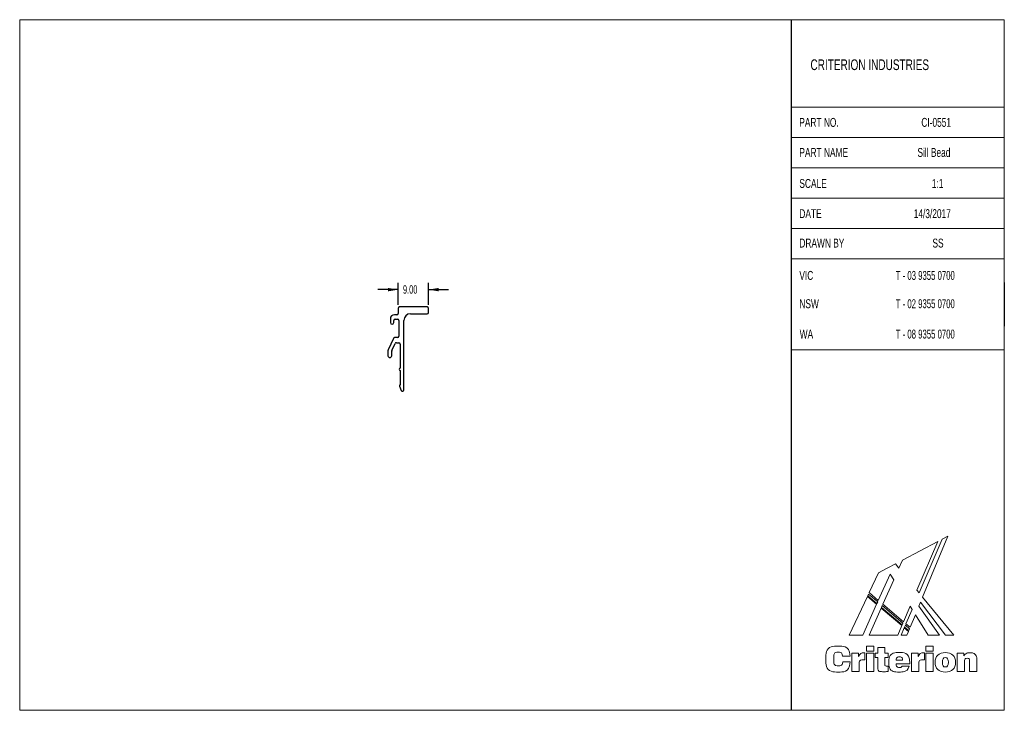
# Model space of a CAD drawing. Header units: millimetres. Extents: x 2 to 295, y 2 to 208.
import ezdxf

# ---------------------------------------------------------------- set-up
doc = ezdxf.new("R2010")
doc.units = ezdxf.units.MM
doc.layers.add('LAYER_1', color=7, linetype='Continuous')
doc.styles.add('SLDTEXTSTYLE0', font='TXT', dxfattribs={"width": 0.7})
doc.styles.add('SLDTEXTSTYLE1', font='TXT', dxfattribs={"width": 0.65})
doc.styles.add('SLDTEXTSTYLE2', font='TXT', dxfattribs={"width": 0.605})
doc.dimstyles.new('SLDDIMSTYLE0', dxfattribs={"dimtxt": 2.5, "dimasz": 3, "dimexe": 0, "dimexo": 0.0625, "dimtad": 0, "dimtih": 1, "dimtoh": 1, "dimrnd": 1e-09, "dimzin": 4, "dimdsep": 46, "dimtxsty": 'SLDTEXTSTYLE2', "dimsah": 1, "dimcen": 0.09, "dimadec": 0, "dimazin": 1, "dimtfac": 1, "dimtmove": 0, "dimatfit": 0, "dimfxl": 1, "dimfrac": 2, "dimtolj": 1, "dimtzin": 12, "dimarcsym": 0})

# ---------------------------------------------------------------- blocks, each defined once
blk = doc.blocks.new('Block2_1')
at = {"color": 250, "linetype": 'Continuous', "lineweight": 18, "true_color": 0x191924}
for p, q in [((33.25, 38.78), (22.77, 33.23)), ((33.25, 38.78), (22.77, 33.23)), ((27.07, 24.3), (33.25, 38.78)), ((27.07, 24.3), (33.25, 38.78)), ((34.56, 39.46), (27.73, 23.5)), ((34.56, 39.46), (27.73, 23.5)), ((28.74, 22.26), (36.18, 40.32)), ((28.74, 22.26), (36.18, 40.32)), ((36.18, 40.32), (34.56, 39.46)), ((36.18, 40.32), (34.56, 39.46)), ((22.77, 33.23), (21.71, 30.84)), ((22.77, 33.23), (21.71, 30.84)), ((15.65, 29.46), (12.9, 23.57)), ((15.65, 29.46), (12.9, 23.57)), ((18.04, 30.73), (15.65, 29.46)), ((18.04, 30.73), (15.65, 29.46)), ((19.25, 31.37), (18.04, 30.73)), ((19.25, 31.37), (18.04, 30.73)), ((19.91, 31.72), (19.25, 31.37)), ((19.91, 31.72), (19.25, 31.37)), ((19.25, 31.37), (19.25, 31.37)), ((19.25, 31.37), (19.25, 31.37)), ((20.66, 32.12), (19.91, 31.72)), ((20.66, 32.12), (19.91, 31.72)), ((21.71, 30.84), (20.66, 32.12)), ((21.71, 30.84), (20.66, 32.12)), ((15.6, 21.29), (19.07, 29.08)), ((15.6, 21.29), (19.07, 29.08)), ((20.16, 27.34), (16.96, 20.14)), ((20.16, 27.34), (16.96, 20.14)), ((19.07, 29.08), (20.16, 27.34)), ((19.07, 29.08), (20.16, 27.34)), ((12.9, 23.57), (15.6, 21.29)), ((12.9, 23.57), (15.6, 21.29)), ((27.73, 23.5), (27.07, 24.3)), ((27.73, 23.5), (27.07, 24.3)), ((12.37, 22.43), (7, 10.92)), ((12.37, 22.43), (7, 10.92)), ((15.08, 20.13), (12.37, 22.43)), ((15.08, 20.13), (12.37, 22.43)), ((12.72, 23.17), (12.47, 22.64)), ((12.72, 23.17), (12.47, 22.64)), ((12.47, 22.64), (15.18, 20.35)), ((12.47, 22.64), (15.18, 20.35)), ((15.42, 20.88), (12.72, 23.17)), ((15.42, 20.88), (12.72, 23.17)), ((15.18, 20.35), (15.42, 20.88)), ((15.18, 20.35), (15.42, 20.88)), ((27.64, 19.57), (28.13, 20.75)), ((27.64, 19.57), (28.13, 20.75)), ((28.13, 20.75), (35.5, 10.92)), ((28.13, 20.75), (35.5, 10.92)), ((38.03, 10.92), (28.74, 22.26)), ((38.03, 10.92), (28.74, 22.26)), ((10.98, 10.92), (15.08, 20.13)), ((10.98, 10.92), (15.08, 20.13)), ((16.44, 18.98), (12.86, 10.92)), ((16.44, 18.98), (12.86, 10.92)), ((22.57, 13.79), (16.44, 18.98)), ((22.57, 13.79), (16.44, 18.98)), ((16.78, 19.73), (16.54, 19.2)), ((16.78, 19.73), (16.54, 19.2)), ((16.54, 19.2), (22.67, 14.01)), ((16.54, 19.2), (22.67, 14.01)), ((22.9, 14.55), (16.78, 19.73)), ((22.9, 14.55), (16.78, 19.73)), ((16.96, 20.14), (23.07, 14.95)), ((16.96, 20.14), (23.07, 14.95)), ((23.07, 14.95), (25.03, 19.53)), ((23.07, 14.95), (25.03, 19.53)), ((25.62, 18.58), (23.81, 14.34)), ((25.62, 18.58), (23.81, 14.34)), ((25.03, 19.53), (25.62, 18.58)), ((25.03, 19.53), (25.62, 18.58)), ((33.78, 10.92), (27.64, 19.57)), ((33.78, 10.92), (27.64, 19.57)), ((25.06, 13.29), (26.59, 17.03)), ((25.06, 13.29), (26.59, 17.03)), ((26.59, 17.03), (30.4, 10.92)), ((26.59, 17.03), (30.4, 10.92)), ((21.35, 10.92), (22.57, 13.79)), ((21.35, 10.92), (22.57, 13.79)), ((23.3, 13.15), (22.35, 10.92)), ((23.3, 13.15), (22.35, 10.92)), ((22.67, 14.01), (22.9, 14.55)), ((22.67, 14.01), (22.9, 14.55)), ((24.56, 12.08), (23.3, 13.15)), ((24.56, 12.08), (23.3, 13.15)), ((23.63, 13.93), (23.4, 13.37)), ((23.63, 13.93), (23.4, 13.37)), ((23.4, 13.37), (24.65, 12.31)), ((23.4, 13.37), (24.65, 12.31)), ((24.88, 12.87), (23.63, 13.93)), ((24.88, 12.87), (23.63, 13.93)), ((23.81, 14.34), (25.06, 13.29)), ((23.81, 14.34), (25.06, 13.29)), ((24.08, 10.92), (24.56, 12.08)), ((24.08, 10.92), (24.56, 12.08)), ((24.65, 12.31), (24.88, 12.87)), ((24.65, 12.31), (24.88, 12.87)), ((7, 10.92), (10.98, 10.92)), ((7, 10.92), (10.98, 10.92)), ((12.86, 10.92), (21.35, 10.92)), ((12.86, 10.92), (21.35, 10.92)), ((22.35, 10.92), (24.08, 10.92)), ((22.35, 10.92), (24.08, 10.92)), ((30.4, 10.92), (33.78, 10.92)), ((30.4, 10.92), (33.78, 10.92)), ((35.5, 10.92), (38.03, 10.92)), ((35.5, 10.92), (38.03, 10.92)), ((12.07, 7.71), (14.23, 7.71)), ((12.07, 6.16), (12.07, 7.71)), ((14.23, 6.16), (12.07, 6.16)), ((14.23, 7.71), (14.23, 6.16)), ((15.41, 5.61), (15.41, 7.28)), ((15.41, 7.28), (17.54, 7.28)), ((17.54, 7.28), (17.54, 5.61)), ((29.72, 7.71), (31.89, 7.71)), ((29.72, 6.16), (29.72, 7.71)), ((31.89, 6.16), (29.72, 6.16)), ((31.89, 7.71), (31.89, 6.16)), ((7.25, 4.75), (5, 4.75)), ((5.06, 3.04), (7.29, 3.04)), ((7.77, 5.61), (9.75, 5.61)), ((7.77, 0.2), (7.77, 5.61)), ((9.75, 5.61), (9.75, 4.62)), ((11.43, 5.75), (11.63, 5.75)), ((11.63, 5.75), (11.63, 3.6)), ((12.07, 5.61), (14.23, 5.61)), ((12.07, 0.2), (12.07, 5.61)), ((14.23, 5.61), (14.23, 0.2)), ((14.64, 4.37), (14.64, 5.61)), ((14.64, 5.61), (15.41, 5.61)), ((15.41, 4.37), (14.64, 4.37)), ((15.41, 1.66), (15.41, 4.37)), ((17.54, 5.61), (18.55, 5.61)), ((18.55, 4.37), (17.54, 4.37)), ((17.54, 4.37), (17.54, 2.21)), ((18.55, 5.61), (18.55, 4.37)), ((20.89, 3.51), (22.81, 3.51)), ((25.43, 5.61), (27.41, 5.61)), ((25.43, 0.2), (25.43, 5.61)), ((27.41, 5.61), (27.41, 4.62)), ((29.09, 5.75), (29.28, 5.75)), ((29.28, 5.75), (29.28, 3.6)), ((29.72, 5.61), (31.89, 5.61)), ((29.72, 0.2), (29.72, 5.61)), ((31.89, 5.61), (31.89, 0.2)), ((39.01, 5.61), (40.96, 5.61)), ((39.01, 0.2), (39.01, 5.61)), ((40.96, 5.61), (40.96, 4.82)), ((41.16, 2.99), (41.16, 0.2)), ((42.69, 0.2), (42.69, 3)), ((44.84, 3.01), (44.84, 0.2)), ((9.93, 0.2), (7.77, 0.2)), ((9.93, 2.42), (9.93, 0.2)), ((14.23, 0.2), (12.07, 0.2)), ((18.57, 1.72), (18.57, 0.16)), ((24.93, 2.43), (20.89, 2.43)), ((22.7, 1.8), (24.75, 1.8)), ((24.93, 2.56), (24.93, 2.43)), ((27.58, 0.2), (25.43, 0.2)), ((27.58, 2.42), (27.58, 0.2)), ((31.89, 0.2), (29.72, 0.2)), ((41.16, 0.2), (39.01, 0.2)), ((44.84, 0.2), (42.69, 0.2))]:
    blk.add_line(p, q, dxfattribs=at)
for points in [[(7.29, 3.04), (7.16, 1.12), (5.89, 0), (3.78, 0), (1.43, 0), (0, 1.48), (0, 3.86), (0, 6.25), (1.44, 7.72), (3.73, 7.72), (5.85, 7.72), (7.11, 6.65), (7.25, 4.75)], [(5, 4.75), (4.93, 5.5), (4.51, 5.88), (3.76, 5.88), (2.83, 5.88), (2.37, 5.21), (2.37, 3.86), (2.37, 2.52), (2.87, 1.83), (3.82, 1.83), (4.54, 1.83), (4.99, 2.26), (5.06, 3.04)], [(9.75, 4.62), (10.04, 5.42), (10.56, 5.75), (11.43, 5.75)], [(11.63, 3.6), (11.47, 3.62), (11.32, 3.63), (11.19, 3.63), (10.32, 3.63), (9.93, 3.26), (9.93, 2.42)], [(24.75, 1.8), (24.46, 0.63), (23.44, 0.01), (21.77, 0.01), (19.9, 0.01), (18.74, 1.14), (18.74, 2.86), (18.74, 4.67), (19.93, 5.8), (21.85, 5.8), (23.76, 5.8), (24.93, 4.6), (24.93, 2.56)], [(22.81, 3.51), (22.77, 4.18), (22.44, 4.52), (21.83, 4.52), (21.27, 4.52), (20.92, 4.15), (20.89, 3.51)], [(27.41, 4.62), (27.7, 5.42), (28.21, 5.75), (29.09, 5.75)], [(29.28, 3.6), (29.12, 3.62), (28.98, 3.63), (28.85, 3.63), (27.98, 3.63), (27.58, 3.26), (27.58, 2.42)], [(40.96, 4.82), (41.46, 5.45), (42.07, 5.75), (42.86, 5.75), (43.52, 5.75), (44.04, 5.53), (44.39, 5.1), (44.81, 4.6), (44.84, 3.95), (44.84, 3.01)], [(42.69, 3), (42.69, 3.75), (42.55, 4.08), (41.96, 4.08), (41.42, 4.08), (41.16, 3.73), (41.16, 2.99)], [(18.57, 0.16), (18.1, 0.13), (17.65, 0.11), (17.24, 0.11), (15.9, 0.11), (15.41, 0.49), (15.41, 1.66)], [(17.54, 2.21), (17.54, 1.82), (17.75, 1.71), (18.27, 1.71)], [(18.27, 1.71), (18.36, 1.71), (18.46, 1.71), (18.57, 1.72)], [(20.89, 2.43), (20.92, 1.74), (21.27, 1.35), (21.89, 1.35), (22.31, 1.35), (22.59, 1.52), (22.7, 1.8)]]:
    blk.add_open_spline(points, degree=3, dxfattribs=at)
for points, knots in [([(35.48, 0.01), (33.57, 0.01), (32.42, 1.12), (32.42, 2.91), (32.42, 4.7), (33.57, 5.8), (35.48, 5.8)], [2, 2, 2, 2, 3, 3, 3, 4, 4, 4, 4]), ([(35.48, 4.31), (34.82, 4.31), (34.59, 3.87), (34.59, 2.91), (34.59, 1.95), (34.82, 1.51), (35.48, 1.51)], [2, 2, 2, 2, 3, 3, 3, 4, 4, 4, 4]), ([(35.48, 5.8), (37.38, 5.8), (38.53, 4.7), (38.53, 2.91), (38.53, 1.12), (37.38, 0.01), (35.48, 0.01)], [0, 0, 0, 0, 1, 1, 1, 2, 2, 2, 2]), ([(35.48, 1.51), (36.13, 1.51), (36.37, 1.95), (36.37, 2.91), (36.37, 3.87), (36.13, 4.31), (35.48, 4.31)], [0, 0, 0, 0, 1, 1, 1, 2, 2, 2, 2])]:
    blk.add_open_spline(points, degree=3, knots=knots, dxfattribs=at)
blk = doc.blocks.new('_D')
at = {"layer": 'LAYER_1', "color": 1}
for p, q in [((114.72, 122.82), (114.72, 129.37)), ((123.72, 122.82), (123.72, 129.37)), ((114.72, 127.37), (108.72, 127.37)), ((123.72, 127.37), (129.72, 127.37))]:
    blk.add_line(p, q, dxfattribs=at)
for points in [[(114.72, 127.37), (111.72, 127.87), (111.72, 126.87)], [(123.72, 127.37), (126.72, 126.87), (126.72, 127.87)]]:
    blk.add_solid(points, dxfattribs=at)
at = {"layer": 'LAYER_1', "color": 1, "insert": (116.17, 128.67), "char_height": 2.5, "attachment_point": 1, "style": 'SLDTEXTSTYLE2'}
blk.add_mtext('9.00', dxfattribs=at)

msp = doc.modelspace()

# ---------------------------------------------------------------- linework, layer by layer
at = {"color": 7, "linetype": 'Continuous', "lineweight": 18}
for p, q in [((2.5, 207.5), (294.51, 207.5)), ((2.5, 207.5), (2.5, 2.5)), ((294.51, 207.5), (294.51, 2.5)), ((231.292, 181.5), (294.51, 181.5)), ((231.292, 172.5), (294.51, 172.5)), ((231.292, 163.5), (294.51, 163.5)), ((231.292, 154.5), (294.51, 154.5)), ((231.292, 145.5), (294.51, 145.5)), ((231.292, 136.5), (294.51, 136.5)), ((294.51, 116.5), (294.51, 103.5)), ((231.292, 109.5), (294.51, 109.5)), ((2.5, 2.5), (294.51, 2.5))]:
    msp.add_line(p, q, dxfattribs=at)
at = {"color": 7, "linetype": 'Continuous', "lineweight": 25}
for p, q in [((114.323, 119.917), (113.623, 119.917)), ((114.723, 121.817), (114.723, 120.317)), ((123.319, 122.217), (115.123, 122.217)), ((118.419, 120.217), (123.319, 120.217)), ((123.719, 120.617), (123.719, 121.817)), ((112.423, 118.717), (112.423, 117.617)), ((113.423, 117.617), (113.423, 118.217)), ((113.823, 118.617), (114.527, 118.617)), ((114.927, 118.217), (114.927, 113.517)), ((116.419, 97.617), (116.419, 118.217)), ((113.333, 112.886), (111.761, 109.514)), ((112.861, 109.27), (113.847, 111.386)), ((114.527, 113.117), (113.695, 113.117)), ((114.21, 111.617), (114.919, 111.617)), ((115.319, 111.217), (115.319, 104.104)), ((111.723, 109.345), (111.723, 107.767)), ((112.823, 107.767), (112.823, 109.101)), ((115.319, 103.33), (115.319, 99.176)), ((115.15, 98.677), (115.65, 97.464))]:
    msp.add_line(p, q, dxfattribs=at)
for centre, radius, start, end in [((113.623, 118.717), 1.2, 90, 180), ((114.323, 120.317), 0.4, 270, 0), ((115.123, 121.817), 0.4, 90, 180), ((118.419, 118.217), 2, 90, 180), ((123.319, 121.817), 0.4, 0, 90), ((123.319, 120.617), 0.4, 270, 0), ((112.923, 117.617), 0.5, 180, 0), ((113.823, 118.217), 0.4, 90, 180), ((114.527, 118.217), 0.4, 0, 90), ((113.695, 112.717), 0.4, 90.0002, 155), ((114.21, 111.217), 0.4, 90, 155), ((114.527, 113.517), 0.4, 270, 0), ((114.919, 111.217), 0.4, 0, 90), ((112.123, 109.345), 0.4, 155, 180), ((113.223, 109.101), 0.4, 155, 180), ((112.273, 107.767), 0.55, 180, 0), ((115.419, 103.717), 0.4, 104.47751, 255.52249), ((115.519, 98.829), 0.4, 120, 202.41091), ((116.019, 97.617), 0.4, 202.41091, 0)]:
    msp.add_arc(centre, radius, start, end, dxfattribs=at)
at = {"layer": 'LAYER_1', "color": 3, "true_color": 0x00ff00}
for p, q in [((231.292, 207.5), (231.292, 2.5)), ((294.51, 129.5), (294.51, 116.5))]:
    msp.add_line(p, q, dxfattribs=at)

# ---------------------------------------------------------------- block references
at = {"color": 7, "linetype": 'Continuous'}
msp.add_blockref('Block2_1', (241.542, 13.855), dxfattribs=at)

# ---------------------------------------------------------------- texts
at = {"color": 3, "linetype": 'Continuous', "lineweight": 0, "true_color": 0x00ff00, "attachment_point": 1, "style": 'SLDTEXTSTYLE0'}
for s, insert, char_height in [('CRITERION INDUSTRIES', (237.019, 195.719), 3.175), ('PART NO.', (233.704, 178.341), 2.6458), ('CI-0551', (269.899, 178.341), 2.6458), ('PART NAME', (233.729, 169.418), 2.6458), ('Sill Bead', (268.747, 169.418), 2.6458), ('SCALE', (233.729, 160.21), 2.6458), ('1:1', (273.018, 160.21), 2.6458)]:
    msp.add_mtext(s, dxfattribs=dict(at, insert=insert, char_height=char_height))
at = {"color": 7, "linetype": 'Continuous', "lineweight": 0, "attachment_point": 1}
for s, insert, char_height, style in [('VIC', (233.729, 132.914), 2.6458, 'SLDTEXTSTYLE0'), ('T - 03 9355 0700', (262.312, 132.914), 2.64583, 'SLDTEXTSTYLE1'), ('NSW', (233.729, 124.513), 2.6458, 'SLDTEXTSTYLE0'), ('T - 02 9355 0700', (262.312, 124.513), 2.64583, 'SLDTEXTSTYLE1'), ('WA', (233.827, 115.501), 2.6458, 'SLDTEXTSTYLE0'), ('T - 08 9355 0700', (262.312, 115.501), 2.64583, 'SLDTEXTSTYLE1')]:
    msp.add_mtext(s, dxfattribs=dict(at, insert=insert, char_height=char_height, style=style))
at = {"layer": 'LAYER_1', "color": 3, "true_color": 0x00ff00, "char_height": 2.6458, "attachment_point": 1, "style": 'SLDTEXTSTYLE0'}
for s, insert in [('DATE', (233.729, 151.253)), ('14/3/2017', (267.64, 151.253)), ('DRAWN BY', (233.729, 142.514)), ('SS', (273.199, 142.514))]:
    msp.add_mtext(s, dxfattribs=dict(at, insert=insert))

# ---------------------------------------------------------------- dimensions: what is measured, and where the dimension line sits
at = {"layer": 'LAYER_1', "color": 1}
dim = msp.add_linear_dim(base=(123.719, 127.371), p1=(114.723, 121.817), p2=(123.719, 121.817), dimstyle='SLDDIMSTYLE0', dxfattribs=at)
dim.commit()
dim.dimension.update_dxf_attribs({"geometry": '_D', "text_midpoint": (119.511, 127.371), "dimtype": 160})

doc.saveas('drawing.dxf')
